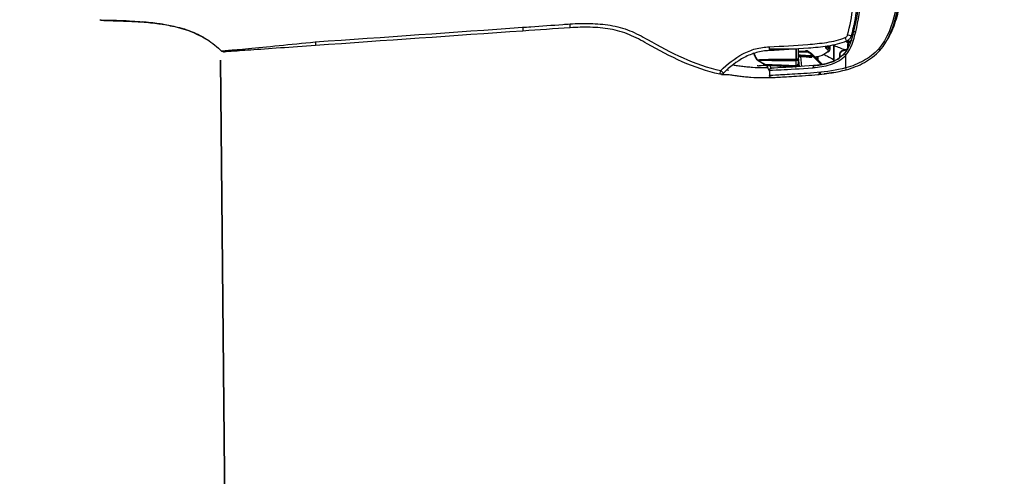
# Model space of a CAD drawing. Header units: millimetres. Extents: x -424979 to 718034, y -72486 to 344972.
# Tile 227 of 256: x 589523 to 590108, y 145273 to 145545. Entities that reach past the tile are written whole.
import ezdxf
from ezdxf import colors
from ezdxf.entities.mleader import LeaderData, LeaderLine
from ezdxf.math import Vec2, Vec3
from ezdxf.xclip import XClip

# ---------------------------------------------------------------- set-up
doc = ezdxf.new("R2010")
doc.units = ezdxf.units.MM
doc.header["$MEASUREMENT"] = 0
doc.header["$XCLIPFRAME"] = 0
for name, color, linetype, lineweight in [('IS_KLIM Opis_Średnice', 7, 'Continuous', 9), ('IS_KLIM_FREON', 6, 'GAS_LINE', 35), ('SKAN - RZUT_7_0_Nr_pióra__1', 7, 'Continuous', 13)]:
    doc.layers.add(name, color=color, linetype=linetype, lineweight=lineweight)
doc.layers.add('IS_KLIM_urządzenia', color=3, linetype='Continuous')
doc.layers.add('Rysunki i obrazki', color=7, linetype='Continuous')
doc.linetypes.add('GAS_LINE', pattern='A,12.7,-5.08,["GAS",Standard,S=2.54,R=0,X=-2.54,Y=-1.27],-6.35', length=24.13)
picture_1 = doc.add_image_def('image7.tif', size_in_pixel=(14115, 7016))

# ---------------------------------------------------------------- blocks, each defined once
blk = doc.blocks.new('Rysunek_7_7', base_point=(-247133.12, 120862.67))
at = {"layer": 'SKAN - RZUT_7_0_Nr_pióra__1', "color": 7, "lineweight": 13}
image = blk.add_image(picture_1, insert=(-306883.09, 91162.66), size_in_units=(119499.94, 59400.02), dxfattribs=at)
image.set_boundary_path([(-0.5, -0.5), (14114.5, 7015.5)])
blk = doc.blocks.new('G$CFEA986A8')
at = {"layer": 'IS_KLIM_urządzenia', "linetype": 'Continuous'}
for p, q in [((2.71, 28.23), (3.1, 35.54)), ((3.1, 35.54), (3.1, 35.54)), ((3.24, 36.01), (3.24, 36.02)), ((3.24, 36.02), (3.24, 36.01)), ((2.73, 27.62), (4.82, 27.62)), ((2.74, 28.23), (2.74, 28.23)), ((2.74, 27.41), (5, 27.61)), ((5.25, 27.13), (2.77, 26.91)), ((3.03, 28.23), (3.03, 28.23)), ((4.22, 28.23), (4.22, 28.23)), ((4.55, 28.23), (4.55, 28.23)), ((5.57, 24.34), (5.85, 24.61)), ((6.02, 24.44), (5.93, 24.34)), ((3.18, 21.95), (5.57, 24.34)), ((5.93, 24.34), (3.22, 21.63)), ((5.57, 24.34), (5.44, 24.33)), ((5.93, 24.34), (5.57, 24.34))]:
    blk.add_line(p, q, dxfattribs=at)
at = {"layer": 'IS_KLIM_urządzenia', "linetype": 'Continuous', "extrusion": (0, 0, -1)}
for centre, radius, start, end in [((-1.84, 46.94), 1, 314.7826, 11.7219), ((-0.53, 34.35), 0.5, 357.2068, 90), ((-1.83, 34.35), 0.5, 90, 177.181)]:
    blk.add_arc(centre, radius, start, end, dxfattribs=at)
at = {"layer": 'IS_KLIM_urządzenia', "linetype": 'Continuous', "extrusion": (-1.54693e-05, -6.12303e-17, -1)}
blk.add_arc((-3.24, 28.23, -0.01), 0.498, 270, 359.4983, dxfattribs=at)
at = {"layer": 'IS_KLIM_urządzenia', "linetype": 'Continuous'}
blk.add_arc((2.5, 23.81), 0.5, 5.1428, 5.6972, dxfattribs=at)
for centre, major_axis, ratio, start_param, end_param in [((13.38, 84.28), (0.998, 0.07), 0.023762, 3.141593, 4.646623), ((1.84, 46.94), (0.979, -0.203), 0.056856, 3.141593, 4.651384), ((1.84, 46.94), (0.704, 0.71), 0.020204, 1.651706, 3.141593), ((7.71, 34.94), (-0.999, -0.049), 0.051256, 0, 1.514472), ((7.71, 34.9), (-0.999, -0.047), 0.051373, 0, 1.514578), ((3.38, 28.23), (0, -0.498), 0.705765, 4.721116, 6.283185), ((3.96, 27.4), (0.499, -0.033), 0.703948, 0.778487, 1.449237), ((5.85, 24.61), (-0.177, 0.177), 0.009872, 3.141593, 4.709921), ((6.36, 25.91), (0.25, 0.009), 0.004928, 6.283059, 7.845078), ((1.28, 22.79), (0.498, 0.048), 0.655613, 3.140676, 4.596546), ((2.49, 23.87), (-0.498, -0.042), 0.40242, 3.141593, 4.712356), ((2.5, 23.81), (-0.498, -0.05), 0.399009, 3.140125, 4.706849), ((2.5, 23.81), (-0.498, -0.045), 0.399039, 3.141593, 4.710711), ((6.84, 20.48), (0.38, 0.325), 0.906204, 2.398026, 3.130887), ((7.44, 20.5), (-0.376, 0.33), 0.885836, 0.804441, 2.115185), ((7.76, 20.85), (-0.367, 0.34), 0.8822, 0.840111, 2.138766), ((8.04, 20.89), (0.282, 0.413), 0.898755, 2.160862, 3.167773), ((5.72, 17.3), (0, 0.2), 0.576627, 4.721116, 6.283185), ((2.45, 15.93), (0.482, 0.133), 0.040619, 3.141593, 4.662666), ((5.63, 15.93), (-0.326, -0.379), 0.006066, 1.506881, 3.141593), ((6.49, 16.72), (0.192, 0.056), 0.184381, 5.301873, 6.283185), ((8.07, 15.3), (0, 0.2), 0.433029, 4.721116, 6.283185), ((8.86, 15.62), (0.19, -0.061), 0.210046, 2.527177, 3.153928), ((8.96, 15.32), (-0.191, 0.059), 0.212832, 4.135574, 5.657225), ((8.8, 14.85), (0.18, 0.087), 0.196125, 5.117147, 6.283185), ((9.97, 16.14), (-0.925, -0.381), 0.043497, 0, 1.508611), ((10.63, 15.55), (-0.263, -0.965), 0.021464, 4.784953, 6.283185), ((11.38, 13.51), (-0.117, -0.486), 0.019962, 3.141593, 4.771045), ((7.1, 7.87), (0.331, 0.375), 0.006851, 3.141593, 4.648558)]:
    blk.add_ellipse(centre, major_axis=major_axis, ratio=ratio, start_param=start_param, end_param=end_param, dxfattribs=at)
at = {"layer": 'IS_KLIM_urządzenia', "linetype": 'Continuous', "extrusion": (0, 0, -1)}
blk.add_ellipse((3.24, 28.23), major_axis=(0.352, -0.352), ratio=0.999998, start_param=0.785397, end_param=2.347467, dxfattribs=at)
at = {"layer": 'IS_KLIM_urządzenia', "linetype": 'Continuous'}
for points, knots in [([(14.21, 200.54), (14.17, 199.53), (14.12, 197.84), (14.05, 195.45), (13.98, 193.38), (13.88, 191.32), (13.68, 188.56), (13.37, 185.89), (13.01, 183.93), (12.88, 183.33)], [0, 0, 0, 0, 0.174844, 0.294563, 0.414282, 0.534001, 0.653719, 0.893157, 1, 1, 1, 1]), ([(14.29, 200.81), (14.28, 199.72), (14.24, 198.12), (14.2, 196.18), (14.17, 195.22), (14.15, 194.58), (14.11, 194.03), (14.06, 193.38), (13.96, 192.48), (13.91, 191.88), (13.89, 191.63)], [0, 0, 0, 0, 0.261726, 0.374815, 0.426057, 0.47543, 0.525874, 0.58018, 0.704159, 1, 1, 1, 1]), ([(14.21, 200.54), (14.21, 200.54), (14.21, 200.54), (14.21, 200.54), (14.24, 200.54), (14.28, 200.54), (14.28, 200.54), (14.28, 200.54)], [0, 0, 0, 0, 0.184418, 0.184418, 0.99996, 0.99996, 1, 1, 1, 1]), ([(13.84, 190.86), (13.85, 191.05), (13.99, 193.24), (14.05, 195.43), (14.11, 197.43)], [0, 0, 0, 0, 0.087292, 1, 1, 1, 1]), ([(13.2, 185.01), (13.26, 185.37), (13.53, 187.14), (13.7, 188.92), (13.8, 190.33)], [0, 0, 0, 0, 0.205915, 1, 1, 1, 1]), ([(12.9, 183.43), (12.87, 183.23), (12.78, 182.78), (12.61, 181.92), (12.45, 181.22), (12.25, 180.45), (11.92, 179.33), (11.37, 177.81), (10.52, 175.99), (9.02, 173.44), (7.61, 171.66), (6.52, 170.55)], [0, 0, 0, 0, 0.131561, 0.187092, 0.238012, 0.287017, 0.336427, 0.442316, 0.562752, 0.698039, 1, 1, 1, 1]), ([(9.04, 173.7), (9.64, 174.6), (10.17, 175.55), (11.68, 178.7), (12.38, 180.96), (12.99, 183.86), (13.1, 184.44), (13.2, 185.01)], [0, 0, 0, 0, 0.27031, 0.27031, 0.856348, 0.856348, 1, 1, 1, 1]), ([(7.97, 147.33), (7.76, 150.33), (7.55, 153.27), (7.16, 158.8), (6.99, 161.31), (6.7, 165.47), (6.58, 167.12), (6.43, 169.36), (6.39, 169.93), (6.39, 169.93)], [0, 0, 0, 0, 0.25, 0.25, 0.5, 0.5, 0.75, 0.75, 1, 1, 1, 1]), ([(6.65, 170.69), (6.65, 170.69), (6.7, 170.09), (6.87, 167.77), (7, 166.06), (7.4, 161.8), (7.67, 159.23), (8.26, 153.53), (8.57, 150.5), (8.86, 147.39)], [0, 0, 0, 0, 0.25, 0.25, 0.5, 0.5, 0.75, 0.75, 1, 1, 1, 1]), ([(8.86, 147.39), (8.75, 147.38), (8.64, 147.38), (8.43, 147.36), (8.34, 147.36), (8.18, 147.34), (8.12, 147.34), (8.03, 147.33), (8, 147.33), (7.97, 147.33), (7.97, 147.33), (7.97, 147.33)], [0, 0, 0, 0, 0.230435, 0.230435, 0.460869, 0.460869, 0.691304, 0.691304, 0.881057, 0.881057, 1, 1, 1, 1]), ([(8.86, 147.39), (8.86, 147.39), (8.86, 147.39), (8.86, 147.39), (8.86, 147.39), (8.86, 147.39)], [0, 0, 0, 0, 0.629495, 0.629495, 1, 1, 1, 1]), ([(12.48, 96.01), (12.48, 96.01), (12.48, 96.01), (12.53, 95.35), (12.58, 94.68), (12.81, 91.36), (13, 88.7), (13.23, 85.45), (13.27, 84.85), (13.31, 84.26)], [0, 0, 0, 0, 0.000005, 0.000005, 0.169628, 0.169628, 0.84812, 0.84812, 1, 1, 1, 1]), ([(0.86, 47.14), (2.21, 53.63), (5.22, 59.45), (9.22, 66.61), (10.01, 68.05), (11.28, 71.07), (11.73, 72.68), (12.3, 75.96), (12.44, 77.6), (12.52, 80.9), (12.49, 82.59), (12.38, 84.21)], [0, 0, 0, 0, 0.5, 0.5, 0.625, 0.625, 0.75, 0.75, 0.875, 0.875, 1, 1, 1, 1]), ([(13.31, 84.26), (13.43, 82.58), (13.45, 80.92), (13.38, 77.59), (13.25, 75.94), (12.69, 72.64), (12.26, 71.01), (11.03, 67.94), (10.25, 66.49), (7.83, 62.15), (6.23, 59.26), (3.53, 53.27), (2.44, 50.17), (1.77, 46.9)], [0, 0, 0, 0, 0.125, 0.125, 0.25, 0.25, 0.375, 0.375, 0.5, 0.5, 0.75, 0.75, 1, 1, 1, 1]), ([(0.79, 46.38), (0.81, 46.35), (0.83, 46.15), (0.82, 45.56), (0.75, 44.68), (0.59, 43.52), (0.41, 42.19), (0.23, 40.79), (0.06, 38.91), (-0.02, 36.7), (0.03, 34.49), (0.09, 33.16), (0.12, 32.58)], [0, 0, 0, 0, 0.12885, 0.245282, 0.335122, 0.40726, 0.471799, 0.536509, 0.604482, 0.745543, 0.884733, 1, 1, 1, 1]), ([(1.77, 46.9), (3.4, 45.28), (4.82, 43.46), (6.4, 40.45), (6.84, 39.38), (7.45, 37.17), (7.6, 36.03), (7.65, 34.88)], [0, 0, 0, 0, 0.5, 0.5, 0.75, 0.75, 1, 1, 1, 1]), ([(6.71, 34.89), (6.66, 35.97), (6.51, 37.05), (5.93, 39.13), (5.52, 40.14), (4.02, 42.98), (2.67, 44.7), (1.13, 46.23)], [0, 0, 0, 0, 0.25, 0.25, 0.5, 0.5, 1, 1, 1, 1]), ([(3.15, 43.79), (3.12, 43.57), (3.04, 42.96), (2.88, 41.81), (2.7, 40.4), (2.54, 38.56), (2.49, 36.85), (2.5, 35.65), (2.51, 35.23)], [0, 0, 0, 0, 0.089993, 0.237107, 0.37975, 0.527052, 0.833503, 1, 1, 1, 1]), ([(3.13, 43.63), (3.06, 43.24), (2.83, 41.75), (2.67, 40.26), (2.59, 39.15)], [0, 0, 0, 0, 0.261547, 1, 1, 1, 1]), ([(3.01, 37.92), (3, 37.79), (2.99, 37.66), (2.97, 37.49), (2.97, 37.46), (2.96, 37.42)], [0, 0, 0, 0, 0.794972, 0.794972, 1, 1, 1, 1]), ([(3.24, 36.01), (3.49, 36.42), (3.74, 36.82), (4.08, 37.39), (4.18, 37.55), (4.28, 37.72)], [0, 0, 0, 0, 0.711043, 0.711043, 1, 1, 1, 1]), ([(3.24, 36.01), (3.5, 36.43), (3.75, 36.85), (4.1, 37.41), (4.19, 37.57), (4.28, 37.72)], [0, 0, 0, 0, 0.731926, 0.731926, 1, 1, 1, 1]), ([(4.29, 37.71), (3.97, 37.19), (3.65, 36.67), (3.3, 36.1), (3.27, 36.06), (3.24, 36.01)], [0, 0, 0, 0, 0.917621, 0.917621, 1, 1, 1, 1]), ([(4.2, 28.23), (4.2, 29.24), (4.2, 30.24), (4.21, 32.24), (4.2, 33.27), (4.22, 35.2), (4.25, 36.11), (4.29, 37.36), (4.3, 37.7), (4.29, 37.71)], [0, 0, 0, 0, 0.25, 0.25, 0.5, 0.5, 0.75, 0.75, 1, 1, 1, 1]), ([(4.28, 37.72), (4.28, 37.72), (4.28, 37.72), (4.28, 37.72), (4.28, 37.72), (4.28, 37.72)], [0, 0, 0, 0, 0.500001, 0.500001, 1, 1, 1, 1]), ([(4.45, 37.88), (4.45, 37.88), (4.43, 37.87), (4.42, 37.86), (4.4, 37.84), (4.37, 37.82), (4.35, 37.8), (4.32, 37.76), (4.29, 37.72), (4.29, 37.72)], [0, 0, 0, 0, 0.029241, 0.088276, 0.151647, 0.25725, 0.525964, 0.992323, 1, 1, 1, 1]), ([(4.44, 37.88), (4.44, 37.88), (4.44, 37.88), (4.44, 37.88), (4.44, 37.88), (4.44, 37.88)], [0, 0, 0, 0, 0.593674, 0.593674, 1, 1, 1, 1]), ([(4.44, 37.87), (4.45, 37.85), (4.46, 37.53), (4.52, 36.29), (4.55, 35.36), (4.57, 33.39), (4.56, 32.34), (4.56, 30.29), (4.55, 29.26), (4.55, 28.23)], [0, 0, 0, 0, 0.25, 0.25, 0.5, 0.5, 0.75, 0.75, 1, 1, 1, 1]), ([(0.03, 34.32), (0.03, 34.32), (0.05, 33.82), (0.16, 31.93), (0.24, 30.52), (0.46, 27.06), (0.57, 24.97), (1, 20.5), (1.33, 18.12), (1.97, 15.8)], [0, 0, 0, 0, 0.25, 0.25, 0.5, 0.5, 0.75, 0.75, 1, 1, 1, 1]), ([(2.43, 15.91), (1.79, 18.29), (1.47, 20.73), (1.05, 25.3), (0.94, 27.43), (0.73, 30.97), (0.65, 32.4), (0.55, 34.34), (0.52, 34.85), (0.53, 34.85)], [0, 0, 0, 0, 0.25, 0.25, 0.5, 0.5, 0.75, 0.75, 1, 1, 1, 1]), ([(3.08, 35.41), (2.6, 35.32), (2.12, 35.16), (1.64, 34.89), (1.62, 34.88), (1.59, 34.86)], [0, 0, 0, 0, 0.948448, 0.948448, 1, 1, 1, 1]), ([(1.83, 34.85), (1.83, 34.85), (1.87, 33.81), (2.08, 30.02), (2.21, 27.26), (2.47, 24.07)], [0, 0, 0, 0, 0.5, 0.5, 1, 1, 1, 1]), ([(2.99, 23.91), (2.73, 26.99), (2.59, 29.69), (2.38, 33.37), (2.33, 34.37), (2.33, 34.37)], [0, 0, 0, 0, 0.500106, 0.500106, 1, 1, 1, 1]), ([(2.71, 28.23), (2.79, 29.71), (2.87, 31.19), (2.97, 33.03), (2.98, 33.41), (3.02, 34.12), (3.04, 34.46), (3.08, 35.26), (3.1, 35.51), (3.1, 35.54)], [0, 0, 0, 0, 0.5, 0.5, 0.625, 0.625, 0.75, 0.75, 1, 1, 1, 1]), ([(3.24, 36.01), (3.24, 35.99), (3.25, 35.75), (3.24, 34.97), (3.24, 34.63), (3.22, 33.9), (3.2, 33.49), (3.13, 31.47), (3.07, 29.85), (3.01, 28.23)], [0, 0, 0, 0, 0.25, 0.25, 0.375, 0.375, 0.5, 0.5, 1, 1, 1, 1]), ([(3.25, 36.01), (3.24, 36), (3.2, 35.94), (3.15, 35.84), (3.12, 35.72), (3.11, 35.65), (3.1, 35.62), (3.1, 35.62), (3.1, 35.62), (3.1, 35.62), (3.1, 35.61), (3.18, 36.23), (3.09, 35.5), (3.1, 35.58), (3.1, 35.58)], [0, 0, 0, 0, 0.004098, 0.020773, 0.033488, 0.040418, 0.042471, 0.042689, 0.042703, 0.042705, 0.042705, 0.045311, 0.81751, 1, 1, 1, 1]), ([(3.1, 35.54), (3.1, 35.58), (3.1, 35.55), (3.1, 35.54), (3.1, 35.54), (3.1, 35.54)], [0, 0, 0, 0, 0.5, 0.5, 1, 1, 1, 1]), ([(3.1, 35.54), (3.1, 35.54), (3.1, 35.54), (3.1, 35.54), (3.1, 35.54), (3.1, 35.54)], [0, 0, 0, 0, 0.501823, 0.501823, 1, 1, 1, 1]), ([(3.1, 35.54), (3.1, 35.54), (3.1, 35.54), (3.1, 35.54), (3.1, 35.54), (3.1, 35.54)], [0, 0, 0, 0, 0.497529, 0.497529, 1, 1, 1, 1]), ([(3.24, 36.01), (3.24, 36.01), (3.24, 36.01), (3.24, 36.01), (3.24, 36.01), (3.24, 36.01)], [0, 0, 0, 0, 0.266653, 0.266653, 1, 1, 1, 1]), ([(3.24, 36.01), (3.24, 36.01), (3.24, 36.01), (3.24, 36.01), (3.24, 36.01), (3.24, 36.01), (3.24, 36.01), (3.24, 36.01)], [0, 0, 0, 0, 0.156997, 0.156997, 0.784985, 0.784985, 1, 1, 1, 1]), ([(6.71, 34.85), (6.71, 34.85), (6.71, 34.85), (6.71, 34.86), (6.71, 34.88), (6.71, 34.89)], [0, 0, 0, 0, 0.001471, 0.001471, 1, 1, 1, 1]), ([(9.05, 15.75), (8.42, 17.27), (8.08, 18.84), (7.57, 22), (7.42, 23.6), (7.06, 28.42), (6.86, 31.65), (6.71, 34.85)], [0, 0, 0, 0, 0.25, 0.25, 0.5, 0.5, 1, 1, 1, 1]), ([(7.11, 34.81), (7.11, 34.78), (7.11, 34.74), (7.11, 33.65), (7.11, 32.55), (7.11, 30.39), (7.11, 29.31), (7.11, 28.23)], [0, 0, 0, 0, 0.017199, 0.017199, 0.508599, 0.508599, 1, 1, 1, 1]), ([(7.65, 34.88), (7.65, 34.88), (7.65, 34.88), (7.65, 34.87), (7.66, 34.86), (7.66, 34.84)], [0, 0, 0, 0, 0.001414, 0.001414, 1, 1, 1, 1]), ([(7.66, 34.84), (7.81, 31.68), (8, 28.52), (8.36, 23.79), (8.5, 22.21), (8.99, 19.1), (9.32, 17.56), (9.93, 16.07)], [0, 0, 0, 0, 0.5, 0.5, 0.75, 0.75, 1, 1, 1, 1]), ([(0.12, 32.67), (0.12, 32.66), (0.12, 32.66), (0.12, 32.65), (0.12, 32.65), (0.12, 32.64), (0.12, 32.64), (0.12, 32.64)], [0, 0, 0, 0, 0.491862, 0.491862, 0.745898, 0.745898, 1, 1, 1, 1]), ([(2.71, 28.23), (2.71, 28.23), (2.73, 28.23), (2.81, 28.23), (2.86, 28.23), (2.96, 28.23), (2.98, 28.23), (3.01, 28.23)], [0, 0, 0, 0, 0.429968, 0.429968, 0.860069, 0.860069, 1, 1, 1, 1]), ([(2.74, 28.23), (2.74, 28.23), (2.75, 28.23), (2.8, 28.23), (2.84, 28.23), (2.94, 28.23), (2.98, 28.23), (3.03, 28.23)], [0, 0, 0, 0, 0.311909, 0.311909, 0.74389, 0.74389, 1, 1, 1, 1]), ([(3.38, 27.74), (3.34, 27.74), (3.31, 27.74), (3.27, 27.74), (3.25, 27.74), (3.24, 27.74), (3.24, 27.74), (3.24, 27.74)], [0, 0, 0, 0, 0.429844, 0.429844, 0.859217, 0.859217, 1, 1, 1, 1]), ([(4.56, 27.74), (4.44, 27.74), (4.31, 27.74), (4.06, 27.74), (3.93, 27.74), (3.66, 27.74), (3.52, 27.74), (3.38, 27.74)], [0, 0, 0, 0, 0.316882, 0.316882, 0.640659, 0.640659, 1, 1, 1, 1]), ([(4.2, 28.23), (4.24, 28.23), (4.29, 28.23), (4.39, 28.23), (4.44, 28.23), (4.52, 28.23), (4.53, 28.23), (4.55, 28.23)], [0, 0, 0, 0, 0.437327, 0.437327, 0.874715, 0.874715, 1, 1, 1, 1]), ([(4.56, 27.74), (4.51, 27.74), (4.42, 27.76), (4.31, 27.88), (4.24, 28.04), (4.23, 28.17), (4.22, 28.23)], [0, 0, 0, 0, 0.28901, 0.499661, 0.756628, 1, 1, 1, 1]), ([(4.22, 28.23), (4.27, 28.23), (4.37, 28.23), (4.49, 28.23), (4.55, 28.23)], [0, 0, 0, 0, 0.500276, 1, 1, 1, 1]), ([(4.56, 27.74), (4.56, 27.74), (4.56, 27.74), (4.56, 27.75), (4.56, 27.76), (4.56, 27.78), (4.56, 27.8), (4.55, 27.84), (4.55, 27.86), (4.55, 27.9), (4.55, 27.93), (4.55, 27.98), (4.55, 28.01), (4.55, 28.1), (4.55, 28.16), (4.55, 28.23)], [0, 0, 0, 0, 0.125, 0.125, 0.25, 0.25, 0.375, 0.375, 0.5, 0.5, 0.625, 0.625, 0.75, 0.75, 1, 1, 1, 1]), ([(4.55, 28.23), (4.95, 28.23), (5.36, 28.23), (5.99, 28.23), (6.21, 28.23), (6.62, 28.23), (6.8, 28.23), (7.03, 28.23), (7.07, 28.23), (7.11, 28.23)], [0, 0, 0, 0, 0.474817, 0.474817, 0.737386, 0.737386, 0.953021, 0.953021, 1, 1, 1, 1]), ([(7.11, 28.23), (6.67, 28.23), (6.22, 28.23), (5.37, 28.23), (4.96, 28.23), (4.55, 28.23)], [0, 0, 0, 0, 0.51841, 0.51841, 1, 1, 1, 1]), ([(7.11, 27.74), (7.03, 27.74), (6.94, 27.74), (6.49, 27.74), (6.13, 27.74), (5.36, 27.74), (4.96, 27.74), (4.56, 27.74)], [0, 0, 0, 0, 0.097737, 0.097737, 0.528149, 0.528149, 1, 1, 1, 1]), ([(5, 27.61), (5.04, 27.61), (5.07, 27.6), (5.13, 27.56), (5.16, 27.53), (5.21, 27.45), (5.22, 27.41), (5.24, 27.31), (5.25, 27.26), (5.25, 27.18), (5.25, 27.15), (5.25, 27.13)], [0, 0, 0, 0, 0.247479, 0.247479, 0.496795, 0.496795, 0.717384, 0.717384, 0.907765, 0.907765, 1, 1, 1, 1]), ([(5.22, 24.33), (5.23, 24.5), (5.24, 24.66), (5.29, 25.49), (5.34, 26.16), (5.4, 27.13), (5.42, 27.43), (5.44, 27.74)], [0, 0, 0, 0, 0.146562, 0.146562, 0.73281, 0.73281, 1, 1, 1, 1]), ([(5.66, 27.74), (5.61, 26.91), (5.55, 26.08), (5.48, 24.95), (5.46, 24.64), (5.44, 24.33)], [0, 0, 0, 0, 0.72849, 0.72849, 1, 1, 1, 1]), ([(6.36, 25.91), (6.35, 26.08), (6.35, 26.24), (6.33, 26.85), (6.31, 27.29), (6.3, 27.74)], [0, 0, 0, 0, 0.274035, 0.274035, 1, 1, 1, 1]), ([(6.54, 27.74), (6.55, 27.64), (6.55, 27.54), (6.57, 26.93), (6.59, 26.42), (6.61, 25.92)], [0, 0, 0, 0, 0.164291, 0.164291, 1, 1, 1, 1]), ([(5.85, 24.61), (5.99, 24.75), (6.1, 24.92), (6.27, 25.27), (6.33, 25.46), (6.36, 25.74), (6.36, 25.83), (6.36, 25.91)], [0, 0, 0, 0, 0.410681, 0.410681, 0.822529, 0.822529, 1, 1, 1, 1]), ([(6.61, 25.92), (6.61, 25.82), (6.61, 25.72), (6.57, 25.4), (6.51, 25.18), (6.33, 24.81), (6.22, 24.65), (6.07, 24.48), (6.05, 24.46), (6.02, 24.44)], [0, 0, 0, 0, 0.177731, 0.177731, 0.59018, 0.59018, 0.940555, 0.940555, 1, 1, 1, 1]), ([(0.78, 22.75), (0.79, 22.7), (0.79, 22.67), (0.8, 22.61), (0.8, 22.59), (0.8, 22.57), (0.8, 22.57), (0.8, 22.59), (0.8, 22.6), (0.8, 22.61)], [0, 0, 0, 0, 0.272721, 0.272721, 0.545029, 0.545029, 0.816327, 0.816327, 1, 1, 1, 1]), ([(0.8, 22.62), (0.8, 22.61), (0.8, 22.58), (0.8, 22.58), (0.8, 22.57), (0.8, 22.56), (0.8, 22.55), (0.81, 22.53), (0.82, 22.47), (0.86, 22.37), (0.95, 22.25), (1.09, 22.16), (1.21, 22.12), (1.28, 22.13), (1.28, 22.13)], [0, 0, 0, 0, 0.067693, 0.176783, 0.191923, 0.20101, 0.210642, 0.23464, 0.289457, 0.395964, 0.591763, 0.776207, 0.974695, 1, 1, 1, 1]), ([(2.48, 24.01), (2.6, 22.61), (2.81, 21.15), (3.72, 18.3), (4.46, 16.92), (5.61, 15.91)], [0, 0, 0, 0, 0.5, 0.5, 1, 1, 1, 1]), ([(2.99, 23.85), (3, 23.81), (3, 23.77), (3.01, 23.64), (3.02, 23.54), (3.05, 23.29), (3.07, 23.13), (3.12, 22.73), (3.15, 22.48), (3.24, 21.89), (3.31, 21.55), (3.54, 20.47), (3.75, 19.74), (4.26, 18.52), (4.52, 18.02), (4.84, 17.55)], [0, 0, 0, 0, 0.01825, 0.01825, 0.060304, 0.060304, 0.132525, 0.132525, 0.246095, 0.246095, 0.402611, 0.402611, 0.74532, 0.74532, 1, 1, 1, 1]), ([(5.96, 16.31), (4.87, 17.25), (4.17, 18.54), (3.31, 21.19), (3.11, 22.55), (2.99, 23.85)], [0, 0, 0, 0, 0.5, 0.5, 1, 1, 1, 1]), ([(5.22, 24.33), (5.2, 24.33), (5.19, 24.33), (5.14, 24.33), (5.1, 24.33), (5.07, 24.33)], [0, 0, 0, 0, 0.325415, 0.325415, 1, 1, 1, 1]), ([(5.3, 22.33), (5.24, 22.47), (5.2, 22.67), (5.14, 23.06), (5.12, 23.23), (5.11, 23.41)], [0, 0, 0, 0, 0.624288, 0.624288, 1, 1, 1, 1]), ([(5.44, 24.33), (5.41, 24.33), (5.38, 24.33), (5.33, 24.33), (5.3, 24.33), (5.26, 24.33), (5.24, 24.33), (5.22, 24.33), (5.22, 24.33), (5.22, 24.33)], [0, 0, 0, 0, 0.315815, 0.315815, 0.631664, 0.631664, 0.946964, 0.946964, 1, 1, 1, 1]), ([(5.76, 21.33), (5.6, 21.04), (5.45, 20.74), (5.04, 19.97), (4.79, 19.48), (4.54, 19)], [0, 0, 0, 0, 0.379029, 0.379029, 1, 1, 1, 1]), ([(6.97, 20.49), (6.88, 20.38), (6.78, 20.33), (6.57, 20.3), (6.46, 20.36), (6.36, 20.47)], [0, 0, 0, 0, 0.456839, 0.456839, 1, 1, 1, 1]), ([(7.06, 19.82), (7.08, 19.82), (7.09, 19.82), (7.2, 19.84), (7.3, 19.92), (7.39, 20.05)], [0, 0, 0, 0, 0.174867, 0.174867, 1, 1, 1, 1]), ([(7.29, 20.84), (7.3, 20.84), (7.3, 20.85), (7.35, 20.89), (7.4, 20.91), (7.49, 20.91), (7.53, 20.9), (7.57, 20.87)], [0, 0, 0, 0, 0.062565, 0.062565, 0.548357, 0.548357, 1, 1, 1, 1]), ([(7.91, 20), (7.87, 20.01), (7.82, 20.01), (7.65, 20.02), (7.52, 20.03), (7.39, 20.05)], [0, 0, 0, 0, 0.263267, 0.263267, 1, 1, 1, 1]), ([(7.95, 19), (7.84, 19), (7.73, 19), (7.18, 19), (6.75, 19), (6.13, 19), (5.95, 19), (5.2, 19), (4.63, 19), (4.07, 19)], [0, 0, 0, 0, 0.084494, 0.084494, 0.422472, 0.422472, 0.560579, 0.560579, 1, 1, 1, 1]), ([(4.15, 18.8), (4.53, 18.8), (4.9, 18.8), (5.72, 18.8), (6.16, 18.8), (6.86, 18.8), (7.12, 18.8), (7.57, 18.8), (7.77, 18.8), (7.97, 18.8)], [0, 0, 0, 0, 0.296997, 0.296997, 0.640532, 0.640532, 0.845161, 0.845161, 1, 1, 1, 1]), ([(5.72, 17.5), (5.61, 17.5), (5.5, 17.5), (5.23, 17.5), (5.05, 17.5), (4.88, 17.5)], [0, 0, 0, 0, 0.390013, 0.390013, 1, 1, 1, 1]), ([(5.03, 17.3), (5.22, 17.3), (5.41, 17.3), (5.68, 17.3), (5.76, 17.3), (5.84, 17.3)], [0, 0, 0, 0, 0.696556, 0.696556, 1, 1, 1, 1]), ([(6.68, 16.78), (6.65, 16.88), (6.61, 16.98), (6.49, 17.14), (6.42, 17.22), (6.27, 17.35), (6.17, 17.4), (5.96, 17.48), (5.84, 17.5), (5.72, 17.5)], [0, 0, 0, 0, 0.230955, 0.230955, 0.455697, 0.455697, 0.706422, 0.706422, 1, 1, 1, 1]), ([(5.84, 17.3), (5.93, 17.3), (6.03, 17.28), (6.2, 17.22), (6.27, 17.18), (6.4, 17.08), (6.45, 17.02), (6.54, 16.88), (6.58, 16.81), (6.61, 16.72)], [0, 0, 0, 0, 0.299295, 0.299295, 0.552236, 0.552236, 0.775182, 0.775182, 1, 1, 1, 1]), ([(7.97, 18.8), (7.8, 18.37), (7.62, 17.93), (7.27, 17.03), (7.09, 16.55), (6.91, 16.08)], [0, 0, 0, 0, 0.478968, 0.478968, 1, 1, 1, 1]), ([(1.97, 15.8), (2.4, 14.23), (2.97, 12.73), (4.54, 9.9), (5.54, 8.58), (6.77, 7.49)], [0, 0, 0, 0, 0.5, 0.5, 1, 1, 1, 1]), ([(7.08, 7.84), (5.89, 8.89), (4.93, 10.17), (3.41, 12.92), (2.85, 14.38), (2.43, 15.91)], [0, 0, 0, 0, 0.5, 0.5, 1, 1, 1, 1]), ([(2.43, 15.91), (3.38, 15.91), (4.33, 15.91), (5.39, 15.91), (5.5, 15.91), (5.61, 15.91)], [0, 0, 0, 0, 0.894615, 0.894615, 1, 1, 1, 1]), ([(8.07, 15.5), (7.95, 15.5), (7.83, 15.5), (7.52, 15.5), (7.32, 15.5), (7.13, 15.5)], [0, 0, 0, 0, 0.379834, 0.379834, 1, 1, 1, 1]), ([(8.98, 14.93), (8.93, 15.03), (8.86, 15.13), (8.71, 15.28), (8.62, 15.34), (8.42, 15.44), (8.31, 15.48), (8.16, 15.5), (8.12, 15.5), (8.07, 15.5)], [0, 0, 0, 0, 0.291856, 0.291856, 0.579131, 0.579131, 0.886367, 0.886367, 1, 1, 1, 1]), ([(8.16, 15.3), (8.19, 15.3), (8.23, 15.3), (8.35, 15.28), (8.44, 15.26), (8.6, 15.18), (8.67, 15.13), (8.79, 15), (8.84, 14.93), (8.88, 14.85)], [0, 0, 0, 0, 0.114875, 0.114875, 0.424433, 0.424433, 0.71152, 0.71152, 1, 1, 1, 1]), ([(8.98, 14.93), (9.03, 14.82), (9.09, 14.7), (9.17, 14.55), (9.19, 14.51), (9.21, 14.48)], [0, 0, 0, 0, 0.758703, 0.758703, 1, 1, 1, 1]), ([(10.37, 14.59), (10.22, 14.63), (10.07, 14.69), (9.73, 14.88), (9.55, 15.02), (9.25, 15.35), (9.13, 15.55), (9.05, 15.75)], [0, 0, 0, 0, 0.262451, 0.262451, 0.631307, 0.631307, 1, 1, 1, 1]), ([(9.93, 16.07), (9.97, 15.97), (10.03, 15.87), (10.18, 15.7), (10.27, 15.63), (10.44, 15.54), (10.52, 15.51), (10.59, 15.49)], [0, 0, 0, 0, 0.368676, 0.368676, 0.737518, 0.737518, 1, 1, 1, 1]), ([(10.59, 15.49), (12.85, 14.87), (15.14, 14.47), (19.73, 13.76), (22.04, 13.48), (28.97, 12.72), (33.62, 12.36), (38.26, 12.08)], [0, 0, 0, 0, 0.25, 0.25, 0.5, 0.5, 1, 1, 1, 1]), ([(38.2, 11.15), (33.53, 11.44), (28.86, 11.8), (21.88, 12.56), (19.56, 12.85), (14.94, 13.56), (12.64, 13.97), (10.37, 14.59)], [0, 0, 0, 0, 0.5, 0.5, 0.75, 0.75, 1, 1, 1, 1]), ([(11.36, 13.48), (14.22, 12.79), (17.12, 12.35), (22.95, 11.58), (25.87, 11.28), (31.72, 10.75), (34.65, 10.54), (39.05, 10.26), (40.52, 10.18), (43.45, 10.02), (44.92, 9.92), (46.39, 9.92)], [0, 0, 0, 0, 0.25, 0.25, 0.5, 0.5, 0.75, 0.75, 0.875, 0.875, 1, 1, 1, 1]), ([(46.39, 10.44), (44.92, 10.44), (43.46, 10.55), (40.54, 10.7), (39.08, 10.78), (34.7, 11.06), (31.78, 11.28), (25.95, 11.8), (23.04, 12.1), (17.23, 12.87), (14.34, 13.31), (11.49, 13.99)], [0, 0, 0, 0, 0.125, 0.125, 0.25, 0.25, 0.5, 0.5, 0.75, 0.75, 1, 1, 1, 1]), ([(6.77, 7.49), (9.32, 5.24), (12.68, 4), (19.31, 2.6), (22.71, 2.33), (32.91, 1.87), (39.73, 1.99), (46.54, 1.99)], [0, 0, 0, 0, 0.25, 0.25, 0.5, 0.5, 1, 1, 1, 1]), ([(46.54, 2.46), (39.78, 2.46), (33.03, 2.35), (22.91, 2.79), (19.53, 3.05), (12.95, 4.41), (9.66, 5.57), (7.08, 7.84)], [0, 0, 0, 0, 0.5, 0.5, 0.75, 0.75, 1, 1, 1, 1]), ([(9.37, 5.63), (9.49, 5.56), (10.61, 4.91), (13.28, 3.72), (17.38, 2.59), (21.48, 1.87), (25.45, 1.39), (29.2, 1.06), (32.75, 0.83), (36.39, 0.63), (40.66, 0.43), (45.83, 0.23), (51.96, 0.05), (56.37, 0), (58.74, 0)], [0, 0, 0, 0, 0.008566, 0.076169, 0.171242, 0.259595, 0.342985, 0.421868, 0.488451, 0.555392, 0.638641, 0.74036, 0.860715, 1, 1, 1, 1])]:
    blk.add_open_spline(points, degree=3, knots=knots, dxfattribs=at)
for points, degree in [([(14.29, 200.54), (14.32, 200.54), (14.34, 200.54), (14.43, 200.54)], 3), ([(13.91, 192.08), (14.01, 193.86), (14.05, 195.65), (14.11, 197.43)], 3), ([(13.99, 193.69), (13.97, 193.3), (13.95, 192.92), (13.94, 192.54)], 3), ([(13.25, 185.33), (13.23, 185.23), (13.22, 185.12), (13.2, 185.01)], 3), ([(10.41, 176.07), (10.45, 176.13), (10.48, 176.2), (10.52, 176.27)], 3), ([(6.65, 170.69), (6.47, 170.49), (6.37, 170.21), (6.39, 169.93)], 3), ([(11.56, 95.97), (10.36, 113.09), (9.16, 130.21), (7.97, 147.33)], 3), ([(8.86, 147.39), (10.07, 130.27), (11.28, 113.14), (12.48, 96.01)], 3), ([(12.48, 96.01), (11.99, 95.98), (11.56, 95.96), (11.56, 95.97)], 3), ([(12.38, 84.21), (12.11, 88.13), (11.83, 92.05), (11.56, 95.97)], 3), ([(0.77, 46.44), (0.76, 46.55), (0.76, 46.66), (0.78, 46.77)], 3), ([(0.77, 46.67), (0.75, 46.58), (0.77, 46.46)], 2), ([(0.78, 46.71), (0.77, 46.67)], 1), ([(0.77, 46.44), (0.77, 46.45), (0.77, 46.46), (0.77, 46.46)], 3), ([(1.12, 46.25), (0.98, 46.27), (0.82, 46.34), (0.77, 46.44)], 3), ([(1.81, 44.89), (1.84, 45.06), (1.87, 45.24), (1.9, 45.41)], 3), ([(2.99, 35.39), (2.99, 36.07), (2.97, 36.75), (2.96, 37.42)], 3), ([(3.24, 36.01), (3.59, 36.58), (3.94, 37.15), (4.28, 37.72)], 3), ([(4.28, 37.71), (3.76, 36.86), (3.24, 36)], 2), ([(4.28, 37.72), (4.28, 37.72), (4.28, 37.72), (4.28, 37.72)], 3), ([(4.29, 37.71), (4.33, 37.78), (4.38, 37.83), (4.44, 37.87)], 3), ([(4.44, 37.88), (4.99, 38.23), (5.55, 38.58), (6.17, 38.76)], 3), ([(4.44, 37.88), (4.99, 38.23), (5.55, 38.58), (6.17, 38.76)], 3), ([(4.44, 37.88), (4.95, 38.2), (5.46, 38.52), (6, 38.7)], 3), ([(4.44, 37.87), (4.94, 38.19), (5.46, 38.51), (6, 38.7)], 3), ([(4.44, 37.88), (4.44, 37.88), (4.44, 37.88), (4.44, 37.88)], 3), ([(4.44, 37.88), (4.44, 37.88), (4.44, 37.88), (4.44, 37.88)], 3), ([(5.12, 38.29), (4.79, 38.1), (4.45, 37.88)], 2), ([(6, 38.7), (5.7, 38.6), (5.4, 38.45), (5.12, 38.29)], 3), ([(6, 38.7), (5.79, 38.63), (5.59, 38.54)], 2), ([(1.83, 34.85), (1.4, 34.85), (0.96, 34.85), (0.53, 34.85)], 3), ([(2.31, 34.46), (2.54, 34.58), (2.78, 34.68), (3.03, 34.75)], 3), ([(2.71, 28.23), (3.1, 35.54)], 1), ([(3.1, 35.54), (2.71, 28.23)], 1), ([(3.1, 35.54), (2.71, 28.23)], 1), ([(2.81, 35.36), (2.86, 35.45), (2.91, 35.54), (2.97, 35.63)], 3), ([(3.24, 36.01), (3.16, 35.87), (3.11, 35.71), (3.1, 35.54)], 3), ([(3.1, 35.58), (3.1, 35.58)], 1), ([(3.1, 35.54), (3.1, 35.54), (3.1, 35.54), (3.1, 35.54)], 3), ([(3.1, 35.54), (3.1, 35.54), (3.1, 35.54), (3.1, 35.54)], 3), ([(0.12, 32.64), (0.12, 32.62), (0.12, 32.59), (0.12, 32.57)], 3), ([(2.92, 32.14), (2.76, 32.15), (2.6, 32.16), (2.45, 32.17)], 3), ([(2.92, 32.12), (2.76, 32.13), (2.61, 32.14), (2.45, 32.14)], 3), ([(3.24, 27.74), (2.98, 27.74), (2.74, 27.97), (2.74, 28.23)], 3), ([(3.24, 27.74), (2.98, 27.74), (2.74, 27.97), (2.74, 28.23)], 3), ([(3.24, 27.74), (2.98, 27.74), (2.75, 27.97), (2.74, 28.23)], 3), ([(3.01, 28.23), (3.4, 28.23), (3.8, 28.23), (4.2, 28.23)], 3), ([(3.03, 28.23), (3.43, 28.23), (3.82, 28.23), (4.22, 28.23)], 3), ([(3.99, 27.75), (3.99, 27.7), (3.99, 27.66), (4, 27.62)], 3), ([(4.47, 27.59), (4.48, 27.65), (4.48, 27.71), (4.49, 27.76)], 3), ([(4.81, 27.59), (4.82, 27.64), (4.82, 27.69), (4.82, 27.74)], 3), ([(4.95, 27.74), (4.95, 27.69), (4.94, 27.65), (4.94, 27.6)], 3), ([(5.25, 27.13), (5.19, 26.2), (5.13, 25.26), (5.07, 24.33)], 3), ([(7.11, 28.23), (7.11, 28.23)], 1), ([(6.54, 25.37), (6.57, 25.4), (6.59, 25.42), (6.62, 25.45)], 3), ([(6.61, 25.92), (6.61, 25.77), (6.62, 25.61), (6.62, 25.46)], 3), ([(6.62, 25.45), (6.62, 25.61), (6.61, 25.76), (6.61, 25.92)], 3), ([(6.62, 25.46), (6.62, 25.46), (6.62, 25.46), (6.62, 25.46)], 3), ([(6.62, 25.45), (6.62, 25.46), (6.62, 25.46), (6.62, 25.46)], 3), ([(0.78, 22.75), (0.79, 22.65), (0.8, 22.62)], 2), ([(2.47, 24.07), (2.47, 24.05), (2.48, 24.03), (2.48, 24.01)], 3), ([(2.99, 23.86), (2.99, 23.91)], 1), ([(2.99, 23.88), (2.99, 23.89), (2.99, 23.9), (2.99, 23.91)], 3), ([(3.07, 23), (3.04, 23.3), (3.01, 23.6), (2.99, 23.91)], 3), ([(4.39, 22.8), (4.65, 22.8), (4.92, 22.8), (5.18, 22.8)], 3), ([(5.15, 23), (4.96, 23), (4.77, 23), (4.59, 23)], 3), ([(6.36, 20.47), (5.9, 21.01), (5.56, 21.63), (5.3, 22.33)], 3), ([(1.29, 18.88), (1.16, 19.65), (1.04, 20.45), (0.94, 21.27)], 3), ([(6.48, 20.17), (6.66, 19.86), (7.06, 19.84)], 2), ([(7.29, 20.84), (7.18, 20.72), (7.08, 20.61), (6.97, 20.49)], 3), ([(7.06, 19.82), (7.74, 19.77)], 1), ([(7.39, 20.05), (7.49, 20.16), (7.6, 20.28), (7.71, 20.39)], 3), ([(7.71, 20.39), (7.78, 20.39), (7.86, 20.39), (7.93, 20.38)], 3), ([(5.61, 15.91), (7.22, 14.52), (9.31, 13.97), (11.36, 13.48)], 3), ([(11.49, 13.99), (9.53, 14.46), (7.5, 14.98), (5.96, 16.31)], 3), ([(6.61, 16.72), (6.73, 16.31), (6.86, 15.9), (7.01, 15.5)], 3), ([(7.11, 15.5), (6.95, 15.92), (6.81, 16.34), (6.68, 16.78)], 3), ([(7.51, 15.3), (7.73, 15.3), (7.94, 15.3), (8.16, 15.3)], 3), ([(8.59, 15.34), (8.64, 15.45), (8.68, 15.57), (8.71, 15.69)], 3), ([(8.82, 15.39), (8.78, 15.49), (8.74, 15.59), (8.71, 15.69)], 3), ([(8.82, 15.39), (8.8, 15.33), (8.78, 15.28), (8.77, 15.22)], 3), ([(8.92, 15.74), (8.89, 15.63), (8.85, 15.51), (8.82, 15.39)], 3), ([(8.93, 14.96), (8.99, 15.07), (9.04, 15.2), (9.08, 15.32)], 3), ([(9.21, 14.47), (9.13, 14.63), (9.05, 14.78), (8.98, 14.93)], 3), ([(9.08, 15.32), (9.1, 15.4), (9.13, 15.48), (9.15, 15.55)], 3), ([(10.84, 14.47), (10.8, 14.33), (10.76, 14.19), (10.72, 14.05)], 3), ([(12.42, 14.09), (12.38, 13.95), (12.34, 13.81)], 2), ([(12.41, 13.79), (12.43, 13.89), (12.46, 13.98), (12.48, 14.08)], 3), ([(12.7, 14.03), (12.67, 13.94), (12.65, 13.84), (12.63, 13.74)], 3), ([(12.84, 13.7), (12.86, 13.8), (12.89, 13.89), (12.91, 13.99)], 3), ([(6.63, 7.62), (6.47, 7.76), (6.31, 7.91), (6.16, 8.07)], 3)]:
    blk.add_open_spline(points, degree=degree, dxfattribs=at)

msp = doc.modelspace()

# ---------------------------------------------------------------- linework, layer by layer
at = {"layer": 'IS_KLIM_FREON', "lineweight": 35, "ltscale": 0.4}
for points in [[(589658.07, 143903.82), (589642.26, 145520.95)], [(589974.99, 145520.95), (589975.11, 145520.95)]]:
    msp.add_lwpolyline(points, dxfattribs=at)

# ---------------------------------------------------------------- block references
at = {"layer": 'IS_KLIM_urządzenia', "xscale": 2.4, "yscale": 2.4, "zscale": 2.4, "rotation": 89.99999999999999}
msp.add_blockref('G$CFEA986A8', (590052.45, 145510.47), dxfattribs=at)
at = {"layer": 'Rysunki i obrazki', "color": 151, "linetype": 'Continuous', "lineweight": 20, "true_color": 0x80c2ff}
ref = msp.add_blockref('Rysunek_7_7', (578150.82, 164030.11), dxfattribs=at)
XClip(ref).set_block_clipping_path([(-306883.0907464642, 91162.6626359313), (-187383.1463020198, 150562.679302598)])

# ---------------------------------------------------------------- next in the draw order: leaders
at = {"layer": 'IS_KLIM Opis_Średnice', "ltscale": 30}
ml = msp.add_multileader_mtext('Standard', dxfattribs=at)
ml.set_content('{\\fArial|b0|i0|c238|p0;\\C7;Odprowadzenie skroplin (przewód tłoczny) od klimatyzatora zastosować pompkę skroplin. W związku z brakiiem w pobliżu istenijącego pionu kanalizacyji sanitarnej skropliny z klimatyzacji zaleca się odprowadzić na zewnątrz budynku. W tym celu należy zamontować rurę odpływową, która skieruje wodę do rynny lub specjalnego zbiornika. Należy pamiętać o regularnym opróżnianiu zbiornika, aby zapobiec jego przepełnieniu. Ustalić bezpośrednio z Inwestrem podczas  robót budowlanych.  }', color=256)
ml.set_leader_properties()
ml.build(insert=Vec2(0, 0))
ml.multileader.update_dxf_attribs({"text_left_attachment_type": 6, "text_right_attachment_type": 6, "dogleg_length": 0.36})
ctx = ml.context
ctx.base_point, ctx.char_height, ctx.plane_origin, ctx.plane_y_axis = Vec3(592315.09, 142106.44), 250, Vec3(601974.97, 148891.28), Vec3(0, -1)
ctx.left_attachment, ctx.right_attachment = 6, 6
notes = []
notes.append((ctx, [(1, (1, 1, 0), (592314.73, 142106.44), (1, 0), 0.36, [(0, [(590046.7, 146672.15)], 256, [])])]))
ctx.mtext.insert, ctx.mtext.width, ctx.mtext.flow_direction = Vec3(592317.09, 142429.94), 11099.9713, 5
ctx.mtext.has_bg_fill, ctx.mtext.bg_color, ctx.mtext.bg_scale_factor, ctx.mtext.bg_transparency, ctx.mtext.use_window_bg_color = 1, -939524096, 1.5, 0, 1
for ctx, leaders in notes:
    for number, flags, end, landing, length, lines in leaders:
        leader = LeaderData()
        leader.index, (leader.has_last_leader_line, leader.has_dogleg_vector, leader.attachment_direction) = number, flags
        leader.last_leader_point, leader.dogleg_vector, leader.dogleg_length = Vec3(end), Vec3(landing), length
        for number, points, colour, breaks in lines:
            line = LeaderLine()
            line.index, line.vertices, line.color, line.breaks = number, Vec3.list(points), colors.encode_raw_color(colour), breaks
            leader.lines.append(line)
        ctx.leaders.append(leader)

doc.saveas('drawing.dxf')
